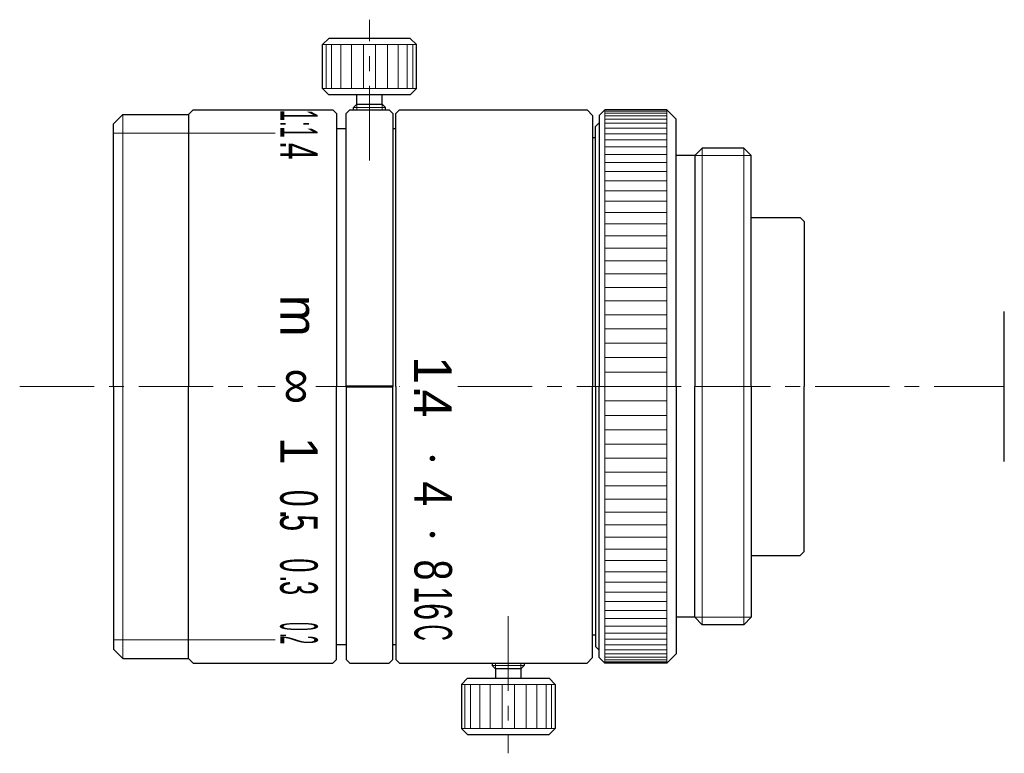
# Model space of a CAD drawing. Header units: millimetres. Extents: x 150.3 to 202.8, y -160.9 to -121.8.
import ezdxf
from ezdxf.enums import TextEntityAlignment as Align

# ---------------------------------------------------------------- set-up
doc = ezdxf.new("R2010")
doc.units = ezdxf.units.MM
doc.header["$LTSCALE"] = 0.25
doc.linetypes.add('CENTER', pattern=[50.8, 31.75, -6.35, 6.35, -6.35])
doc.layers.add('00_補助線', color=252, linetype='Continuous', lineweight=0, plot=False)
for name, color, linetype, lineweight in [('01_外形線', 7, 'Continuous', 30), ('01_太線', 7, 'Continuous', 30), ('02_中線', 7, 'Continuous', 20), ('03_細線', 7, 'Continuous', 9), ('04_中心線', 1, 'CENTER', 20), ('06_面取線', 7, 'Continuous', 9), ('09_文字', 2, 'Continuous', 20), ('11-太線', 7, 'Continuous', 30)]:
    doc.layers.add(name, color=color, linetype=linetype, lineweight=lineweight)
doc.styles.add('VS Standard', font='txt', dxfattribs={"height": 3})

msp = doc.modelspace()

# ---------------------------------------------------------------- linework, layer by layer
at = {"layer": '00_補助線'}
for p, q in [((155.347, -127.853), (163.972, -127.853)), ((155.347, -154.853), (163.972, -154.853))]:
    msp.add_line(p, q, dxfattribs=at)
at = {"layer": '01_外形線', "ltscale": 0.25}
for p, q in [((166.822, -122.803), (166.497, -123.128)), ((171.172, -122.803), (166.822, -122.803)), ((171.497, -123.128), (171.172, -122.803)), ((166.497, -125.478), (166.497, -123.128)), ((171.497, -125.478), (171.497, -123.128)), ((166.822, -125.803), (166.497, -125.478)), ((171.172, -125.803), (166.822, -125.803)), ((168.322, -126.303), (168.322, -125.803)), ((169.672, -126.303), (169.672, -125.803)), ((171.172, -125.803), (171.497, -125.478)), ((168.147, -126.478), (168.322, -126.303)), ((168.147, -126.603), (168.147, -126.478)), ((168.322, -126.303), (169.672, -126.303)), ((169.847, -126.478), (169.672, -126.303)), ((169.847, -126.603), (169.847, -126.478)), ((175.547, -156.103), (175.547, -156.228)), ((175.547, -156.228), (175.722, -156.403)), ((177.072, -156.403), (175.722, -156.403)), ((175.722, -156.403), (175.722, -156.903)), ((177.247, -156.228), (177.072, -156.403)), ((177.072, -156.403), (177.072, -156.903)), ((177.247, -156.103), (177.247, -156.228)), ((174.222, -156.903), (173.897, -157.228)), ((174.222, -156.903), (178.572, -156.903)), ((178.572, -156.903), (178.897, -157.228)), ((173.897, -157.228), (173.897, -159.578)), ((178.897, -157.228), (178.897, -159.578)), ((173.897, -159.578), (174.222, -159.903)), ((178.572, -159.903), (178.897, -159.578)), ((174.222, -159.903), (178.572, -159.903))]:
    msp.add_line(p, q, dxfattribs=at)
at = {"layer": '01_外形線'}
msp.add_line((168.322, -126.603), (169.672, -126.603), dxfattribs=at)
at = {"layer": '01_外形線', "lineweight": 50}
msp.add_line((167.747, -141.353), (170.247, -141.353), dxfattribs=at)
at = {"layer": '01_太線', "ltscale": 0.5}
for p, q in [((155.347, -127.353), (155.847, -126.853)), ((155.847, -126.853), (159.347, -126.853)), ((159.347, -126.853), (159.597, -126.603)), ((159.347, -126.853), (159.347, -126.853)), ((159.597, -126.603), (167.047, -126.603)), ((167.247, -126.803), (167.047, -126.603)), ((167.247, -126.803), (167.247, -141.353)), ((170.397, -126.803), (170.597, -126.603)), ((170.397, -141.353), (170.397, -126.803)), ((170.597, -126.603), (180.597, -126.603)), ((180.897, -126.903), (180.597, -126.603)), ((180.897, -126.903), (180.897, -141.354)), ((155.347, -141.353), (155.347, -127.353)), ((155.347, -141.353), (155.347, -155.353)), ((167.247, -155.903), (167.247, -141.353)), ((170.397, -141.353), (170.397, -155.903)), ((180.897, -155.803), (180.897, -141.353)), ((155.347, -155.353), (155.847, -155.853)), ((155.847, -155.853), (159.347, -155.853)), ((159.347, -155.853), (159.347, -155.853)), ((159.347, -155.853), (159.597, -156.103)), ((167.247, -155.903), (167.047, -156.103)), ((170.397, -155.903), (170.597, -156.103)), ((180.897, -155.803), (180.597, -156.103)), ((159.597, -156.103), (167.047, -156.103)), ((170.597, -156.103), (180.597, -156.103))]:
    msp.add_line(p, q, dxfattribs=at)
at = {"layer": '01_太線'}
for p, q in [((159.347, -126.853), (159.347, -141.353)), ((181.547, -126.603), (181.247, -126.903)), ((181.247, -126.903), (181.247, -141.353)), ((184.847, -126.603), (181.547, -126.603)), ((184.847, -126.603), (185.347, -127.103)), ((181.247, -127.303), (181.047, -127.503)), ((181.047, -141.353), (181.047, -127.503)), ((185.347, -141.353), (185.347, -127.103)), ((186.347, -129.05), (185.347, -129.05)), ((186.347, -129.05), (186.744, -128.653)), ((186.347, -129.05), (186.347, -141.353)), ((188.95, -128.653), (186.744, -128.653)), ((189.347, -129.05), (188.95, -128.653)), ((189.347, -141.353), (189.347, -129.05)), ((189.347, -132.353), (191.971, -132.353)), ((192.171, -132.553), (191.971, -132.353)), ((192.171, -132.553), (192.171, -141.353)), ((202.847, -145.353), (202.847, -137.353)), ((159.347, -155.853), (159.347, -141.353)), ((181.047, -141.353), (181.047, -155.203)), ((181.247, -155.803), (181.247, -141.353)), ((185.347, -141.353), (185.347, -155.603)), ((186.347, -153.656), (186.347, -141.353)), ((189.347, -141.353), (189.347, -153.656)), ((192.171, -150.153), (192.171, -141.353)), ((189.347, -150.353), (191.971, -150.353)), ((192.171, -150.153), (191.971, -150.353)), ((186.347, -153.656), (185.347, -153.656)), ((186.347, -153.656), (186.744, -154.053)), ((189.347, -153.656), (188.95, -154.053)), ((188.95, -154.053), (186.744, -154.053)), ((181.247, -155.403), (181.047, -155.203)), ((181.547, -156.103), (181.247, -155.803)), ((184.847, -156.103), (185.347, -155.603)), ((184.847, -156.103), (181.547, -156.103))]:
    msp.add_line(p, q, dxfattribs=at)
at = {"layer": '02_中線', "ltscale": 0.25}
for p, q in [((168.322, -126.603), (168.322, -126.303)), ((169.672, -126.603), (169.672, -126.303)), ((175.722, -156.103), (175.722, -156.403)), ((177.072, -156.103), (177.072, -156.403))]:
    msp.add_line(p, q, dxfattribs=at)
at = {"layer": '02_中線'}
for p, q in [((186.347, -129.05), (189.347, -129.05)), ((186.347, -153.656), (189.347, -153.656))]:
    msp.add_line(p, q, dxfattribs=at)
at = {"layer": '03_細線'}
for p, q in [((181.547, -126.684), (184.847, -126.684)), ((184.847, -126.785), (181.547, -126.785)), ((181.547, -126.926), (184.847, -126.926)), ((181.547, -127.106), (184.847, -127.106)), ((184.847, -127.325), (181.547, -127.325)), ((184.847, -127.583), (181.547, -127.583)), ((184.847, -127.879), (181.547, -127.879)), ((184.847, -128.211), (181.547, -128.211)), ((184.847, -128.58), (181.547, -128.58)), ((184.847, -128.983), (181.547, -128.983)), ((184.847, -129.42), (181.547, -129.42)), ((184.847, -129.891), (181.547, -129.891)), ((184.847, -130.392), (181.547, -130.392)), ((184.847, -130.924), (181.547, -130.924)), ((184.847, -131.484), (181.547, -131.484)), ((184.847, -132.071), (181.547, -132.071)), ((184.847, -132.684), (181.547, -132.684)), ((184.847, -133.32), (181.547, -133.32)), ((184.847, -133.978), (181.547, -133.978)), ((184.847, -134.657), (181.547, -134.657)), ((184.847, -135.354), (181.547, -135.354)), ((184.847, -136.068), (181.547, -136.068)), ((184.847, -136.795), (181.547, -136.795)), ((184.847, -137.536), (181.547, -137.536)), ((184.847, -138.287), (181.547, -138.287)), ((184.847, -139.046), (181.547, -139.046)), ((184.847, -139.812), (181.547, -139.812)), ((184.847, -140.582), (181.547, -140.582)), ((184.847, -141.353), (181.547, -141.353)), ((184.847, -142.125), (181.547, -142.125)), ((184.847, -142.895), (181.547, -142.895)), ((184.847, -143.661), (181.547, -143.661)), ((184.847, -144.42), (181.547, -144.42)), ((184.847, -145.171), (181.547, -145.171)), ((184.847, -145.911), (181.547, -145.911)), ((184.847, -146.639), (181.547, -146.639)), ((184.847, -147.353), (181.547, -147.353)), ((184.847, -148.05), (181.547, -148.05)), ((184.847, -148.728), (181.547, -148.728)), ((184.847, -149.387), (181.547, -149.387)), ((184.847, -150.023), (181.547, -150.023)), ((184.847, -150.636), (181.547, -150.636)), ((184.847, -151.223), (181.547, -151.223)), ((184.847, -151.783), (181.547, -151.783)), ((184.847, -152.315), (181.547, -152.315)), ((184.847, -152.816), (181.547, -152.816)), ((184.847, -153.286), (181.547, -153.286)), ((184.847, -153.724), (181.547, -153.724)), ((184.847, -154.127), (181.547, -154.127)), ((184.847, -154.496), (181.547, -154.496)), ((184.847, -154.828), (181.547, -154.828)), ((184.847, -155.124), (181.547, -155.124)), ((184.847, -155.382), (181.547, -155.382)), ((181.547, -155.601), (184.847, -155.601)), ((181.547, -155.781), (184.847, -155.781)), ((184.847, -155.922), (181.547, -155.922)), ((181.547, -156.023), (184.847, -156.023))]:
    msp.add_line(p, q, dxfattribs=at)
at = {"layer": '04_中心線', "ltscale": 0.5}
for p, q in [((168.997, -129.303), (168.997, -121.803)), ((150.347, -141.353), (163.972, -141.353)), ((173.704, -141.353), (202.847, -141.353)), ((176.397, -153.603), (176.397, -160.903))]:
    msp.add_line(p, q, dxfattribs=at)
at = {"layer": '04_中心線', "ltscale": 0.35}
msp.add_line((166.144, -141.353), (170.597, -141.353), dxfattribs=at)
at = {"layer": '06_面取線', "ltscale": 0.25}
for p, q in [((166.497, -123.128), (171.497, -123.128)), ((166.687, -123.128), (166.687, -125.478)), ((166.979, -123.128), (166.979, -125.478)), ((167.475, -123.128), (167.475, -125.478)), ((168.04, -123.128), (168.04, -125.478)), ((168.671, -123.128), (168.671, -125.478)), ((169.323, -123.128), (169.323, -125.478)), ((169.954, -123.128), (169.954, -125.478)), ((170.519, -123.128), (170.519, -125.478)), ((171.015, -123.128), (171.015, -125.478)), ((171.307, -123.128), (171.307, -125.478)), ((171.497, -125.478), (166.497, -125.478)), ((168.147, -126.478), (169.847, -126.478)), ((177.247, -156.228), (175.547, -156.228)), ((173.897, -157.228), (178.897, -157.228)), ((174.087, -159.578), (174.087, -157.228)), ((174.379, -159.578), (174.379, -157.228)), ((174.875, -159.578), (174.875, -157.228)), ((175.44, -159.578), (175.44, -157.228)), ((176.071, -159.578), (176.071, -157.228)), ((176.723, -159.578), (176.723, -157.228)), ((177.354, -159.578), (177.354, -157.228)), ((177.919, -159.578), (177.919, -157.228)), ((178.415, -159.578), (178.415, -157.228)), ((178.707, -159.578), (178.707, -157.228)), ((178.897, -159.578), (173.897, -159.578))]:
    msp.add_line(p, q, dxfattribs=at)
at = {"layer": '06_面取線'}
for p, q in [((155.847, -126.853), (155.847, -141.353)), ((181.547, -126.603), (181.547, -156.103)), ((184.847, -156.103), (184.847, -126.603)), ((186.744, -128.653), (186.744, -141.353)), ((188.95, -128.653), (188.95, -141.353)), ((155.847, -155.853), (155.847, -141.353)), ((186.744, -154.053), (186.744, -141.353)), ((188.95, -154.053), (188.95, -141.353))]:
    msp.add_line(p, q, dxfattribs=at)
at = {"layer": '11-太線', "ltscale": 0.5}
for p, q in [((167.747, -126.803), (167.947, -126.603)), ((167.747, -141.353), (167.747, -126.803)), ((167.947, -126.603), (170.047, -126.603)), ((170.247, -126.803), (170.047, -126.603)), ((170.247, -126.803), (170.247, -141.353)), ((167.247, -127.603), (167.747, -127.603)), ((170.247, -127.603), (170.397, -127.603)), ((181.047, -128.103), (180.897, -128.103)), ((167.747, -141.353), (167.747, -155.903)), ((170.247, -155.903), (170.247, -141.353)), ((181.047, -154.603), (180.897, -154.603)), ((167.247, -155.103), (167.747, -155.103)), ((170.247, -155.103), (170.397, -155.103)), ((167.747, -155.903), (167.947, -156.103)), ((170.247, -155.903), (170.047, -156.103)), ((167.947, -156.103), (170.047, -156.103))]:
    msp.add_line(p, q, dxfattribs=at)

# ---------------------------------------------------------------- texts
at = {"layer": '09_文字', "ltscale": 0.5, "style": 'VS Standard'}
for s, width, p in [('1:1', 0.4, (165.236, -127.354)), ('.', 0.6, (165.236, -128.479)), ('4', 0.6, (165.236, -128.816)), ('4', 0.9, (172.397, -147.074)), ('0', 0.6, (165.236, -147.309)), ('.', 0.8, (165.236, -148.17)), ('5', 0.6, (165.236, -148.617)), ('0', 0.5, (165.236, -150.887)), ('8', 0.75, (172.397, -151.132)), ('.', 0.5, (165.236, -151.606)), ('3', 0.5, (165.236, -152.096)), ('16', 0.6, (172.397, -152.906)), ('0', 0.3, (165.236, -154.143)), ('C', 0.45, (172.397, -154.474)), ('.', 0.3, (165.236, -154.615)), ('2', 0.3, (165.236, -154.857))]:
    msp.add_text(s, height=2, rotation=270, dxfattribs=dict(at, width=width)).set_placement(p, align=Align.MIDDLE_CENTER)
for s, height, p in [('m', 2, (165.236, -137.588)), ('∞', 2, (165.236, -141.346)), ('1', 2, (172.374, -140.483)), ('.', 2, (172.374, -141.65)), ('4', 2, (172.374, -142.263)), ('1', 2, (165.236, -144.787)), ('●', 0.5, (172.397, -145.188)), ('●', 0.5, (172.397, -149.246))]:
    msp.add_text(s, height=height, rotation=270, dxfattribs=at).set_placement(p, align=Align.MIDDLE_CENTER)

doc.saveas('drawing.dxf')
